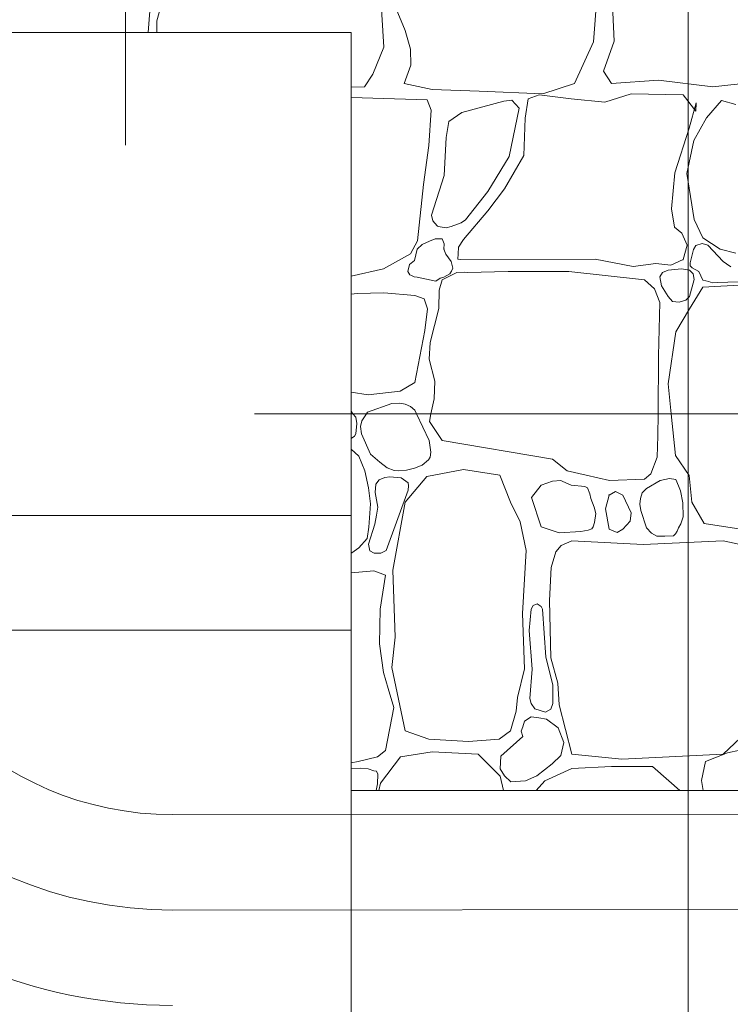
# Model space of a CAD drawing. Header units: millimetres. Extents: x -573548 to 674770, y -184010 to -47794.
# Tile 68 of 181: x 93746 to 94863, y -102457 to -100908. Entities that reach past the tile are written whole.
import ezdxf
from ezdxf.enums import TextEntityAlignment as Align

# ---------------------------------------------------------------- set-up
doc = ezdxf.new("R2010")
doc.units = ezdxf.units.MM
for name, color, linetype, lineweight in [('A.02 RZUT PIWNICY_is$0$_HATCH_Nr_pióra__18', 8, 'Continuous', 9), ('A.02 RZUT PIWNICY_is$0$A-WIDOK_Nr_pióra__8', 8, 'Continuous', 9), ('A.02 RZUT PIWNICY_is$0$DIM MALY_Nr_pióra__8', 8, 'Continuous', 9), ('A.02 RZUT PIWNICY_is$0$OSIE_Nr_pióra__1', 8, 'Continuous', 9), ('A.02 RZUT PIWNICY_is$0$strop_cieniej_Nr_pióra__1', 8, 'Continuous', 9), ('A.02 RZUT PIWNICY_is$0$Structural - Bearing_Nr_pióra__21', 8, 'Continuous', 9), ('A.02 RZUT PIWNICY_is$0$Structural - Grid', 8, 'Continuous', 9), ('A.02 RZUT PIWNICY_is$0$Structural - Grid_Nr_pióra__17', 8, 'Continuous', 9)]:
    doc.layers.add(name, color=color, linetype=linetype, lineweight=lineweight)
doc.styles.add('A.02 RZUT PIWNICY_is$0$STYL_AUTOMATYCZNY_1', font='arial.ttf')

# ---------------------------------------------------------------- blocks, each defined once
blk = doc.blocks.new('*X120')
at = {"layer": 'A.02 RZUT PIWNICY_is$0$_HATCH_Nr_pióra__18'}
for p, q in [((94844.8, -101533.3), (94840.3, -101528.1)), ((94846.3, -101543.3), (94844.8, -101533.3)), ((94861.6, -101528.1), (94854.3, -101539.1)), ((94960, -101570), (94940.2, -101528.1)), ((94963, -101528.1), (94960.6, -101540.1)), ((95319.6, -101562.6), (95320, -101528.1)), ((95340.7, -101528.1), (95347.4, -101593.3)), ((94845, -101559.6), (94846.3, -101543.3)), ((94854.3, -101539.1), (94852.3, -101548.2)), ((94852.3, -101548.2), (94853.9, -101559.3)), ((94960.6, -101540.1), (94980.8, -101569.8)), ((95727.2, -101620.2), (95728.8, -101550.4)), ((95728.8, -101550.4), (95737.3, -101544.2)), ((94837.3, -101567), (94837.6, -101566.9)), ((94837.6, -101566.9), (94843, -101563)), ((94843, -101563), (94845, -101559.6)), ((94853.9, -101559.3), (94867.7, -101591.3)), ((95318.8, -101596.2), (95319.6, -101562.6)), ((94962.9, -101588.2), (94960, -101570)), ((94980.8, -101569.8), (95154.2, -101599.3)), ((94837.4, -101583.5), (94837.3, -101583.4)), ((94849.3, -101594.8), (94837.4, -101583.5)), ((94859.1, -101617.5), (94849.3, -101594.8)), ((94867.7, -101591.3), (94882.4, -101604)), ((94959, -101600.3), (94961.8, -101596)), ((94961.8, -101596), (94962.9, -101588.2)), ((95308.8, -101622.4), (95318.8, -101596.2)), ((95347.4, -101593.3), (95368.9, -101625.1)), ((94882.4, -101604), (94894, -101613)), ((94894, -101613), (94905.3, -101617.2)), ((94924.4, -101616.8), (94937, -101613.7)), ((94937, -101613.7), (94948.9, -101608.5)), ((94948.9, -101608.5), (94959, -101600.3)), ((95154.2, -101599.3), (95177.1, -101617.5)), ((94864.7, -101644.3), (94859.1, -101617.5)), ((94890.5, -101628), (94881.7, -101631.6)), ((94898.4, -101627), (94890.5, -101628)), ((94916, -101628.9), (94898.4, -101627)), ((94905.3, -101617.2), (94912.3, -101617.7)), ((94912.3, -101617.7), (94924.4, -101616.8)), ((94927.3, -101636.3), (94916, -101628.9)), ((94956.5, -101626.4), (94922.2, -101666.8)), ((95014.3, -101615.6), (94956.5, -101626.4)), ((95071.2, -101624.7), (95014.3, -101615.6)), ((95088.2, -101666.8), (95071.2, -101624.7)), ((95177.1, -101617.5), (95206.8, -101624.4)), ((95206.8, -101624.4), (95243.5, -101632.7)), ((95298.7, -101630.9), (95308.8, -101622.4)), ((95368.9, -101625.1), (95373, -101666.8)), ((95716.3, -101658.9), (95727.2, -101620.2)), ((94867.8, -101669.6), (94864.7, -101644.3)), ((94876.5, -101638.8), (94875.4, -101651.5)), ((94881.7, -101631.6), (94876.5, -101638.8)), ((94927.1, -101648.1), (94927.8, -101641)), ((94927.8, -101641), (94927.3, -101636.3)), ((95136.5, -101640), (95121.2, -101659.4)), ((95154.1, -101633.9), (95136.5, -101640)), ((95167.4, -101633), (95154.1, -101633.9)), ((95170.3, -101634.3), (95167.4, -101633)), ((95183.5, -101640), (95170.3, -101634.3)), ((95205.1, -101642.5), (95183.5, -101640)), ((95209.1, -101644.5), (95205.1, -101642.5)), ((95213, -101653.6), (95209.1, -101644.5)), ((95243.5, -101632.7), (95298.7, -101630.9)), ((95323.2, -101632.9), (95302, -101645.3)), ((95337.8, -101629.6), (95323.2, -101632.9)), ((95348.1, -101631.1), (95337.8, -101629.6)), ((95352.3, -101641.2), (95348.1, -101631.1)), ((95355.3, -101648.9), (95352.3, -101641.2)), ((94875.4, -101651.5), (94879.2, -101674.9)), ((94892.5, -101743.2), (94927.1, -101648.1)), ((95121.2, -101659.4), (95136.5, -101705.6)), ((95214.5, -101661.4), (95213, -101653.6)), ((95243, -101655.7), (95237.6, -101677.5)), ((95253.1, -101650.3), (95243, -101655.7)), ((95264.8, -101655.7), (95253.1, -101650.3)), ((95278, -101683.7), (95264.8, -101655.7)), ((95295.2, -101652.4), (95292.6, -101661.4)), ((95302, -101645.3), (95295.2, -101652.4)), ((95358.8, -101667.8), (95355.3, -101648.9)), ((94865.2, -101706.5), (94867.8, -101669.6)), ((94879.2, -101674.9), (94877.3, -101687.3)), ((94922.2, -101666.8), (94902.8, -101774.1)), ((95103.4, -101697.8), (95088.2, -101666.8)), ((95219.7, -101674.9), (95214.5, -101661.4)), ((95222.3, -101685), (95219.7, -101674.9)), ((95292.6, -101661.4), (95291.3, -101670.2)), ((95291.3, -101670.2), (95292.9, -101680)), ((95359.8, -101689.9), (95358.8, -101667.8)), ((95373, -101666.8), (95392.4, -101700.7)), ((94877.3, -101687.3), (94874.7, -101701.6)), ((95220.1, -101699), (95222.3, -101685)), ((95237.6, -101677.5), (95243, -101709.3)), ((95276, -101696.9), (95278, -101683.7)), ((95292.9, -101680), (95302, -101707.3)), ((95356, -101700.9), (95359.8, -101689.9)), ((94862.6, -101723.9), (94865.2, -101706.5)), ((94874.7, -101701.6), (94864.5, -101733)), ((95112.9, -101743.2), (95103.4, -101697.8)), ((95136.5, -101705.6), (95164.5, -101715.1)), ((95216.1, -101708.7), (95217.8, -101705.6)), ((95217.8, -101705.6), (95220.1, -101699)), ((95264.8, -101709.3), (95276, -101696.9)), ((95352.3, -101707.3), (95356, -101700.9)), ((95392.4, -101700.7), (95457.3, -101710.7)), ((95164.5, -101715.1), (95198.4, -101713)), ((95198.4, -101713), (95210.3, -101710.9)), ((95210.3, -101710.9), (95216.1, -101708.7)), ((95243, -101709.3), (95256, -101714.8)), ((95256, -101714.8), (95264.8, -101709.3)), ((95302, -101707.3), (95309.7, -101715.6)), ((95309.7, -101715.6), (95318.4, -101720.3)), ((95318.4, -101720.3), (95330.8, -101720.4)), ((95330.8, -101720.4), (95344.5, -101720.1)), ((95344.5, -101720.1), (95347.3, -101716.8)), ((95347.3, -101716.8), (95350.3, -101712.8)), ((95350.3, -101712.8), (95352.3, -101707.3)), ((94849.3, -101739), (94862.6, -101723.9)), ((94864.5, -101733), (94866.8, -101743.6)), ((95167.8, -101734.9), (95159.2, -101744.8)), ((95184.3, -101727.5), (95167.8, -101734.9)), ((95296.6, -101733.7), (95184.3, -101727.5)), ((95422.4, -101727.5), (95296.6, -101733.7)), ((95456.8, -101734.9), (95422.4, -101727.5)), ((95457.3, -101735.3), (95456.8, -101734.9)), ((94837.3, -101747.2), (94838.3, -101746.8)), ((94838.3, -101746.8), (94849.3, -101739)), ((94866.8, -101743.6), (94873.9, -101747.4)), ((94873.9, -101747.4), (94884.2, -101746.9)), ((94884.2, -101746.9), (94892.5, -101743.2)), ((95106.7, -101841.8), (95112.9, -101743.2)), ((95159.2, -101744.8), (95152.1, -101769.6)), ((94873.3, -101775), (94837.3, -101778.1)), ((94891.5, -101781.8), (94873.3, -101775)), ((94883, -101835.3), (94891.5, -101781.8)), ((94902.8, -101774.1), (94906.9, -101879.4)), ((95152.1, -101769.6), (95149.3, -101821.6)), ((95508.4, -101799.7), (95507.9, -101798.9)), ((95541.1, -101798.9), (95547.4, -101814.6)), ((95522.8, -101833.6), (95508.4, -101799.7)), ((95547.4, -101814.6), (95583.1, -101940.9)), ((95123.5, -101829.4), (95120.4, -101835.3)), ((95130.1, -101827), (95123.5, -101829.4)), ((95136.4, -101831.2), (95130.1, -101827)), ((95149.3, -101821.6), (95151.3, -101912)), ((94882.1, -101889.5), (94883, -101835.3)), ((95110, -101929.3), (95106.7, -101841.8)), ((95120.4, -101835.3), (95117.3, -101868.8)), ((95138.1, -101835.3), (95136.4, -101831.2)), ((95143.4, -101910.9), (95138.1, -101835.3)), ((95528.6, -101853.4), (95522.8, -101833.6)), ((95509.6, -101904.2), (95528.6, -101853.4)), ((95117.3, -101868.8), (95121.9, -101929.7)), ((94888.5, -101934.8), (94882.1, -101889.5)), ((94906.9, -101879.4), (94901.2, -101926.9)), ((95493.9, -101983.4), (95509.6, -101904.2)), ((95154.7, -101954.4), (95143.4, -101910.9)), ((95151.3, -101912), (95162.5, -101951.6)), ((94895.5, -101960.1), (94888.5, -101934.8)), ((94901.2, -101926.9), (94922.2, -102026.8)), ((95098.9, -101974.3), (95110, -101929.3)), ((95121.9, -101929.7), (95118.3, -101975.7)), ((95154.5, -101983.4), (95154.7, -101954.4)), ((95162.5, -101951.6), (95164.5, -101985.9)), ((95546.4, -101950.2), (95529.4, -101955.1)), ((95560.2, -101954.4), (95546.4, -101950.2)), ((95573.5, -101967), (95560.2, -101954.4)), ((95583.1, -101940.9), (95600.4, -102000.3)), ((94904.4, -101990.1), (94895.5, -101960.1)), ((95514.8, -101967), (95510.1, -101986.5)), ((95529.4, -101955.1), (95514.8, -101967)), ((95577.3, -101981.3), (95573.5, -101967)), ((95096.8, -101995.8), (95098.9, -101974.3)), ((95118.3, -101975.7), (95120.4, -101983.4)), ((95120.4, -101983.4), (95126.5, -101992)), ((95151.6, -101992.7), (95154.5, -101983.4)), ((95471.6, -102016.9), (95493.9, -101983.4)), ((95577.8, -101997), (95577.3, -101981.3)), ((94891.5, -102057.3), (94904.4, -101990.1)), ((95088.2, -102026.8), (95096.8, -101995.8)), ((95126.5, -101992), (95143.1, -101997.1)), ((95143.1, -101997.1), (95151.6, -101992.7)), ((95164.5, -101985.9), (95184.3, -102063.1)), ((95508.2, -101998.6), (95508, -102011)), ((95510.1, -101986.5), (95508.2, -101998.6)), ((95577.9, -102012), (95577.8, -101997)), ((95600.4, -102000.3), (95606.2, -102041.2)), ((95110.3, -102011.2), (95107.3, -102020.2)), ((95120.4, -102004.6), (95110.3, -102011.2)), ((95132.7, -102006.1), (95120.4, -102004.6)), ((95144.4, -102008), (95132.7, -102006.1)), ((95162.8, -102021.8), (95144.4, -102008)), ((95508, -102011), (95514.8, -102022.2)), ((95573.5, -102022.2), (95577.9, -102012)), ((94922.2, -102026.8), (94959.4, -102039.6)), ((95070, -102039.6), (95088.2, -102026.8)), ((95107.3, -102020.2), (95105, -102027.2)), ((95105, -102027.2), (95107.3, -102035.5)), ((95171.7, -102045.1), (95162.8, -102021.8)), ((95422.4, -102063.1), (95471.6, -102016.9)), ((95514.8, -102022.2), (95523.5, -102031.6)), ((95523.5, -102031.6), (95542.1, -102036.2)), ((95559.8, -102032.8), (95573.5, -102022.2)), ((94959.4, -102039.6), (95022.1, -102043.3)), ((95022.1, -102043.3), (95070, -102039.6)), ((95107.3, -102035.5), (95072.7, -102066.2)), ((95167, -102065.3), (95171.7, -102045.1)), ((95542.1, -102036.2), (95559.8, -102032.8)), ((95606.2, -102041.2), (95632.2, -102049.9)), ((95632.2, -102049.9), (95726.3, -102032.5)), ((95726.3, -102032.5), (95737.3, -102032.9)), ((94878.8, -102067.3), (94891.5, -102057.3)), ((94915.2, -102067.6), (94965.1, -102059.8)), ((94965.1, -102059.8), (95037, -102063.1)), ((95429.1, -102061), (95394.9, -102074.7)), ((95484, -102049.5), (95429.1, -102061)), ((95519.1, -102052.4), (95484, -102049.5)), ((95537.7, -102073.8), (95519.1, -102052.4)), ((95563.7, -102051.1), (95554.4, -102071.8)), ((95579.9, -102051.7), (95563.7, -102051.1)), ((95594.3, -102048), (95579.9, -102051.7)), ((95611.6, -102056.5), (95594.3, -102048)), ((95654.5, -102099.4), (95611.6, -102056.5)), ((94837.3, -102076.8), (94848.5, -102074.6)), ((94848.5, -102074.6), (94878.8, -102067.3)), ((94883.7, -102108.8), (94915.2, -102067.6)), ((95037, -102063.1), (95071.9, -102098.1)), ((95072.7, -102066.2), (95071.7, -102086.5)), ((95129.3, -102097.1), (95153.7, -102078.3)), ((95153.7, -102078.3), (95167, -102065.3)), ((95184.3, -102063.1), (95263.2, -102071.3)), ((95263.2, -102071.3), (95422.4, -102063.1)), ((95394.9, -102074.7), (95388.6, -102104.5)), ((95537.3, -102098.6), (95537.7, -102073.8)), ((95554.4, -102071.8), (95553.8, -102114.3)), ((95705.7, -102072.6), (95691.9, -102094.9)), ((95727.2, -102063.5), (95705.7, -102072.6)), ((95737.3, -102063.1), (95727.2, -102063.5)), ((94852, -102085.2), (94837.3, -102085.9)), ((94864.2, -102086.4), (94852, -102085.2)), ((94873.3, -102089.7), (94864.2, -102086.4)), ((94877.3, -102090.2), (94873.3, -102089.7)), ((94879.3, -102094.7), (94877.3, -102090.2)), ((95071.7, -102086.5), (95078.8, -102097.5)), ((95184.3, -102085.8), (95142.2, -102105.2)), ((95247.1, -102082.5), (95184.3, -102085.8)), ((95311.5, -102082.9), (95247.1, -102082.5)), ((95337.1, -102105.2), (95311.5, -102082.9)), ((94878.7, -102109.7), (94879.3, -102094.7)), ((94881.2, -102120.6), (94883.7, -102108.8)), ((95071.9, -102098.1), (95077.2, -102120.6)), ((95078.8, -102097.5), (95088.8, -102107)), ((95088.8, -102107), (95111.7, -102105.2)), ((95111.7, -102105.2), (95129.3, -102097.1)), ((95142.2, -102105.2), (95128.6, -102120.6)), ((95354.2, -102120.6), (95337.1, -102105.2)), ((95388.6, -102104.5), (95390.8, -102120.6)), ((95532.1, -102120.6), (95537.3, -102098.6)), ((95656.1, -102103.8), (95654.5, -102099.4)), ((95655.1, -102110.8), (95656.1, -102103.8)), ((95691.9, -102094.9), (95694.4, -102120.6)), ((94876.9, -102120.6), (94878.7, -102109.7)), ((95553.8, -102114.3), (95556.1, -102120.6)), ((95648.2, -102120.6), (95650.3, -102117.8)), ((95650.3, -102117.8), (95655.1, -102110.8))]:
    blk.add_line(p, q, dxfattribs=at)
for p in [(95243, -101655.7), (95264.8, -101709.3)]:
    blk.add_point(p, dxfattribs=at)
blk = doc.blocks.new('A.02 RZUT PIWNICY_is$0$Wypełnienie_21_1')
at = {"layer": 'A.02 RZUT PIWNICY_is$0$_HATCH_Nr_pióra__18'}
blk.add_blockref('*X120', (0, 0), dxfattribs=at)
blk = doc.blocks.new('*X124')
at = {"layer": 'A.02 RZUT PIWNICY_is$0$_HATCH_Nr_pióra__18'}
for p, q in [((94518.2, -100928.1), (94524, -100853.9)), ((95247.1, -100853.6), (95250.8, -100941.9)), ((94544.4, -100865.6), (94531.9, -100909.7)), ((94888.8, -100951.4), (94883.4, -100862.7)), ((94922.2, -100925), (94905.7, -100885)), ((95224, -100873.4), (95218.6, -100942.8)), ((94531.9, -100909.7), (94531.7, -100928.1)), ((94930.9, -100954.3), (94922.2, -100925)), ((95218.6, -100942.8), (95188.9, -101008.4)), ((95250.8, -100941.9), (95234.3, -100989)), ((94871.8, -100993.9), (94888.8, -100951.4)), ((94931.3, -100979.9), (94930.9, -100954.3)), ((94858.7, -101013.8), (94871.8, -100993.9)), ((94921, -101008.4), (94931.3, -100979.9)), ((95234.3, -100989), (95247.1, -101008.4)), ((94965.1, -101017.9), (94921, -101008.4)), ((95188.9, -101008.4), (95138.9, -101024.9)), ((95247.1, -101008.4), (95321, -101003)), ((95321, -101003), (95406, -101013.8)), ((95406, -101013.8), (95536.5, -100998.9)), ((94837.3, -101014.2), (94858.7, -101013.8)), ((95039, -101020.8), (94965.1, -101017.9)), ((95138.9, -101024.9), (95039, -101020.8)), ((95277.6, -101024.9), (95236.4, -101037.7)), ((95359.4, -101026.1), (95277.6, -101024.9)), ((94837.3, -101030.4), (94956.8, -101034)), ((94956.8, -101034), (94963.4, -101050.5)), ((95077.8, -101036.5), (95011.7, -101054.3)), ((95090.2, -101034.8), (95077.8, -101036.5)), ((95101.9, -101047.2), (95090.2, -101034.8)), ((95115.8, -101032.7), (95111.3, -101062.9)), ((95133.2, -101026.1), (95115.8, -101032.7)), ((95183.5, -101032.7), (95133.2, -101026.1)), ((95236.4, -101037.7), (95183.5, -101032.7)), ((95379.6, -101052.2), (95359.4, -101026.1)), ((95368.9, -101079), (95380, -101038.9)), ((95380, -101038.9), (95379.6, -101052.2)), ((95420, -101035.2), (95396.1, -101062.5)), ((95442.3, -101041.4), (95420, -101035.2)), ((94963.4, -101050.5), (94959.7, -101106.2)), ((95011.7, -101054.3), (94991.1, -101068.3)), ((95085.7, -101123.2), (95101.9, -101047.2)), ((94991.1, -101068.3), (94987, -101093.4)), ((95111.3, -101062.9), (95108.8, -101121.5)), ((95396.1, -101062.5), (95376.3, -101098.4)), ((95346.2, -101149.2), (95368.9, -101079)), ((94987, -101093.4), (94983.7, -101153.3)), ((95376.3, -101098.4), (95365.1, -101150)), ((94959.7, -101106.2), (94951.4, -101167.3)), ((95052.2, -101178.1), (95085.7, -101123.2)), ((95108.8, -101121.5), (95078.7, -101174.3)), ((95341.2, -101205.7), (95346.2, -101149.2)), ((94983.7, -101153.3), (94963.7, -101215.6)), ((95365.1, -101150), (95376.7, -101222.2)), ((94951.4, -101167.3), (94942, -101255.7)), ((95017.2, -101223), (95052.2, -101178.1)), ((95078.7, -101174.3), (95052.2, -101209)), ((95052.2, -101209), (95013.9, -101253.6)), ((95345.7, -101234.6), (95341.2, -101205.7)), ((94963.7, -101215.6), (94965.9, -101224.5)), ((94965.9, -101224.5), (94969.3, -101228)), ((95010.7, -101227.7), (95017.2, -101223)), ((95376.7, -101222.2), (95390.7, -101251.1)), ((94969.3, -101228), (94973, -101233)), ((94973, -101233), (94977.7, -101233.9)), ((94977.7, -101233.9), (94986.9, -101235.6)), ((94986.9, -101235.6), (94994.5, -101233.4)), ((94994.5, -101233.4), (95010.7, -101227.7)), ((95357.3, -101243.7), (95345.7, -101234.6)), ((94942, -101255.7), (94930.8, -101276.3)), ((94960.7, -101256.3), (94948.9, -101261.6)), ((94969.4, -101252.6), (94960.7, -101256.3)), ((94980.4, -101252.8), (94969.4, -101252.6)), ((94983.9, -101260.9), (94980.4, -101252.8)), ((95013.9, -101253.6), (95006.4, -101266.1)), ((95366, -101262.7), (95357.3, -101243.7)), ((95390.7, -101251.1), (95417.6, -101268.9)), ((94941.1, -101268.9), (94937, -101286.9)), ((94948.9, -101261.6), (94941.1, -101268.9)), ((94983.3, -101268.9), (94983.9, -101260.9)), ((94986.2, -101277.1), (94983.3, -101268.9)), ((95006.4, -101266.1), (95005.5, -101276.6)), ((95359.4, -101285.4), (95366, -101262.7)), ((95375.6, -101269.7), (95370.4, -101290.3)), ((95379.3, -101263.5), (95375.6, -101269.7)), ((95389.4, -101260), (95379.3, -101263.5)), ((95398.1, -101262.6), (95389.4, -101260)), ((95422.4, -101288.2), (95398.1, -101262.6)), ((95417.6, -101268.9), (95442.3, -101275.5)), ((94930.8, -101276.3), (94888.3, -101299.8)), ((94937, -101286.9), (94929.1, -101293.3)), ((94994.9, -101288.7), (94986.2, -101277.1)), ((95005.5, -101276.6), (95005.4, -101284.7)), ((95005.4, -101284.7), (95009.7, -101285.4)), ((95009.7, -101285.4), (95221.1, -101285)), ((95221.1, -101285), (95280.9, -101296.5)), ((95340, -101294.1), (95359.4, -101285.4)), ((95427.5, -101292), (95422.4, -101288.2)), ((94888.3, -101299.8), (94837.3, -101311.7)), ((94929.1, -101293.3), (94926.8, -101304.4)), ((94992.5, -101308.1), (94995.4, -101303.8)), ((94997.4, -101299), (94994.9, -101288.7)), ((94995.4, -101303.8), (94997.4, -101299)), ((95179.8, -101304), (95084.4, -101304.4)), ((95298.7, -101317.2), (95179.8, -101304)), ((95280.9, -101296.5), (95316.4, -101291.6)), ((95316.4, -101291.6), (95340, -101294.1)), ((95335.8, -101302.3), (95327.3, -101305.7)), ((95356.8, -101300.1), (95335.8, -101302.3)), ((95369.3, -101302.3), (95356.8, -101300.1)), ((95375.3, -101307.9), (95369.3, -101302.3)), ((95370.4, -101290.3), (95370.7, -101295.4)), ((95370.7, -101295.4), (95373.9, -101298.2)), ((95373.9, -101298.2), (95384, -101304.4)), ((95434.7, -101296.6), (95427.5, -101292)), ((94926.8, -101304.4), (94930, -101309.6)), ((94930, -101309.6), (94932.2, -101310.4)), ((94932.2, -101310.4), (94936.7, -101312.6)), ((94936.7, -101312.6), (94941.1, -101313)), ((94941.1, -101313), (94970.8, -101319.6)), ((94970.8, -101319.6), (94977.4, -101314.8)), ((94980.8, -101317.2), (94976.1, -101333.7)), ((94977.4, -101314.8), (94983.3, -101313)), ((95003.5, -101305.7), (94980.8, -101317.2)), ((94983.3, -101313), (94992.5, -101308.1)), ((95015, -101305.1), (95003.5, -101305.7)), ((95020.5, -101306), (95015, -101305.1)), ((95084.4, -101304.4), (95020.5, -101306)), ((95314.6, -101331.2), (95298.7, -101317.2)), ((95327.3, -101305.7), (95322.7, -101312.3)), ((95322.7, -101312.3), (95325.6, -101326.5)), ((95369.3, -101343.6), (95376.8, -101317)), ((95376.8, -101317), (95375.3, -101307.9)), ((95384, -101304.4), (95390.5, -101317.7)), ((95390.5, -101317.7), (95399.8, -101319.7)), ((94976.1, -101333.7), (94975.6, -101362.3)), ((95323.1, -101352.9), (95314.6, -101331.2)), ((95325.6, -101326.5), (95335.8, -101343.6)), ((95390.7, -101328.7), (95369.3, -101363)), ((95457.3, -101325.1), (95390.7, -101328.7)), ((95399.8, -101319.7), (95405.4, -101321.9)), ((95405.4, -101321.9), (95413.6, -101321.4)), ((95413.6, -101321.4), (95445.9, -101320.5)), ((94846.8, -101339), (94837.3, -101339.7)), ((94889, -101337.6), (94846.8, -101339)), ((94937.7, -101342), (94889, -101337.6)), ((94952.2, -101347.4), (94937.7, -101342)), ((94957.4, -101362.8), (94952.2, -101347.4)), ((95335.8, -101343.6), (95342.6, -101351.3)), ((95353.4, -101352.4), (95363.5, -101349.2)), ((95363.5, -101349.2), (95369.3, -101343.6)), ((94953.4, -101397.1), (94957.4, -101362.8)), ((94975.6, -101362.3), (94961.9, -101415.8)), ((95320.9, -101437), (95323.1, -101352.9)), ((95342.6, -101351.3), (95353.4, -101352.4)), ((95369.3, -101363), (95347.8, -101399.3)), ((94937.7, -101478.7), (94953.4, -101397.1)), ((95347.8, -101399.3), (95335.8, -101480.6)), ((94961.9, -101415.8), (94960.2, -101441.9)), ((94960.2, -101441.9), (94969.3, -101476.9)), ((95320, -101528.1), (95320.9, -101437)), ((94914.3, -101492.4), (94937.7, -101478.7)), ((94969.3, -101476.9), (94967.9, -101504.2)), ((95335.8, -101480.6), (95340.7, -101528.1)), ((94837.3, -101494.1), (94864.1, -101498.4)), ((94864.1, -101498.4), (94914.3, -101492.4)), ((94967.9, -101504.2), (94963, -101528.1)), ((94901.6, -101511.6), (94863.2, -101525.6)), ((94914.2, -101511.1), (94901.6, -101511.6)), ((94922.2, -101513), (94914.2, -101511.1)), ((94930.6, -101516.7), (94922.2, -101513)), ((94937.5, -101522.3), (94930.6, -101516.7)), ((94840.2, -101528), (94837.3, -101523.9)), ((94840.3, -101528.1), (94840.2, -101528)), ((94863.2, -101525.6), (94861.6, -101528.1)), ((94940.2, -101528.1), (94937.5, -101522.3))]:
    blk.add_line(p, q, dxfattribs=at)
for p in [(94983.3, -101268.9), (95359.4, -101285.4)]:
    blk.add_point(p, dxfattribs=at)
blk = doc.blocks.new('A.02 RZUT PIWNICY_is$0$Wypełnienie_23_1')
at = {"layer": 'A.02 RZUT PIWNICY_is$0$_HATCH_Nr_pióra__18'}
blk.add_blockref('*X124', (0, 0), dxfattribs=at)
blk = doc.blocks.new('A.02 RZUT PIWNICY_is$0$Standardowy znacznik osi')
at = {"layer": 'A.02 RZUT PIWNICY_is$0$Structural - Grid_Nr_pióra__17'}
blk.add_line((1000, 0), (17855.4, 0), dxfattribs=at)
at = {"layer": 'A.02 RZUT PIWNICY_is$0$Structural - Grid_Nr_pióra__17', "style": 'A.02 RZUT PIWNICY_is$0$STYL_AUTOMATYCZNY_1'}
for tag, p in [('AC_MarkerText_1_0', (5, -80)), ('AC_MarkerText_1_1', (19360.4, -80))]:
    blk.add_attdef(tag, text='', height=350, rotation=270, dxfattribs=at).set_placement(p, align=Align.TOP_CENTER)
blk = doc.blocks.new('A.02 RZUT PIWNICY_is')
at = {"layer": 'A.02 RZUT PIWNICY_is$0$A-WIDOK_Nr_pióra__8'}
blk.add_line((96667.3, -102156.6), (94556.6, -102158.4), dxfattribs=at)
for radius in [800, 500]:
    blk.add_arc((94556.6, -101658.4), radius, 180, 270, dxfattribs=at)
at = {"layer": 'A.02 RZUT PIWNICY_is$0$DIM MALY_Nr_pióra__8'}
for p, q in [((94482.4, -98043.8), (94482.4, -101105.4)), ((94685.3, -101528.1), (96095.7, -101528.1))]:
    blk.add_line(p, q, dxfattribs=at)
at = {"layer": 'A.02 RZUT PIWNICY_is$0$OSIE_Nr_pióra__1'}
blk.add_line((96736.8, -102306.6), (94556.6, -102308.4), dxfattribs=at)
blk.add_arc((94556.6, -101658.4), 650, 180, 270, dxfattribs=at)
at = {"layer": 'A.02 RZUT PIWNICY_is$0$strop_cieniej_Nr_pióra__1'}
for p, q in [((90407.3, -101688.1), (94837.3, -101688.1)), ((90407.3, -101868.1), (94837.3, -101868.1))]:
    blk.add_line(p, q, dxfattribs=at)
at = {"layer": 'A.02 RZUT PIWNICY_is$0$Structural - Bearing_Nr_pióra__21'}
for p, q in [((94052.8, -100928.1), (94837.3, -100928.1)), ((94637.3, -100928.1), (94837.3, -100928.1)), ((94837.3, -104600.2), (94837.3, -100928.1)), ((94837.3, -102120.6), (95737.3, -102120.6))]:
    blk.add_line(p, q, dxfattribs=at)
at = {"layer": 'A.02 RZUT PIWNICY_is$0$_HATCH_Nr_pióra__18'}
for name in ['A.02 RZUT PIWNICY_is$0$Wypełnienie_23_1', 'A.02 RZUT PIWNICY_is$0$Wypełnienie_21_1']:
    blk.add_blockref(name, (0, 0), dxfattribs=at)
at = {"layer": 'A.02 RZUT PIWNICY_is$0$Structural - Grid', "zscale": 1000, "rotation": 90}
blk.add_blockref('A.02 RZUT PIWNICY_is$0$Standardowy znacznik osi', (95367.3, -108395.1), dxfattribs=at)

msp = doc.modelspace()

# ---------------------------------------------------------------- block references
at = {"ltscale": 10}
msp.add_blockref('A.02 RZUT PIWNICY_is', (-570.227, 0), dxfattribs=at)

doc.saveas('drawing.dxf')
